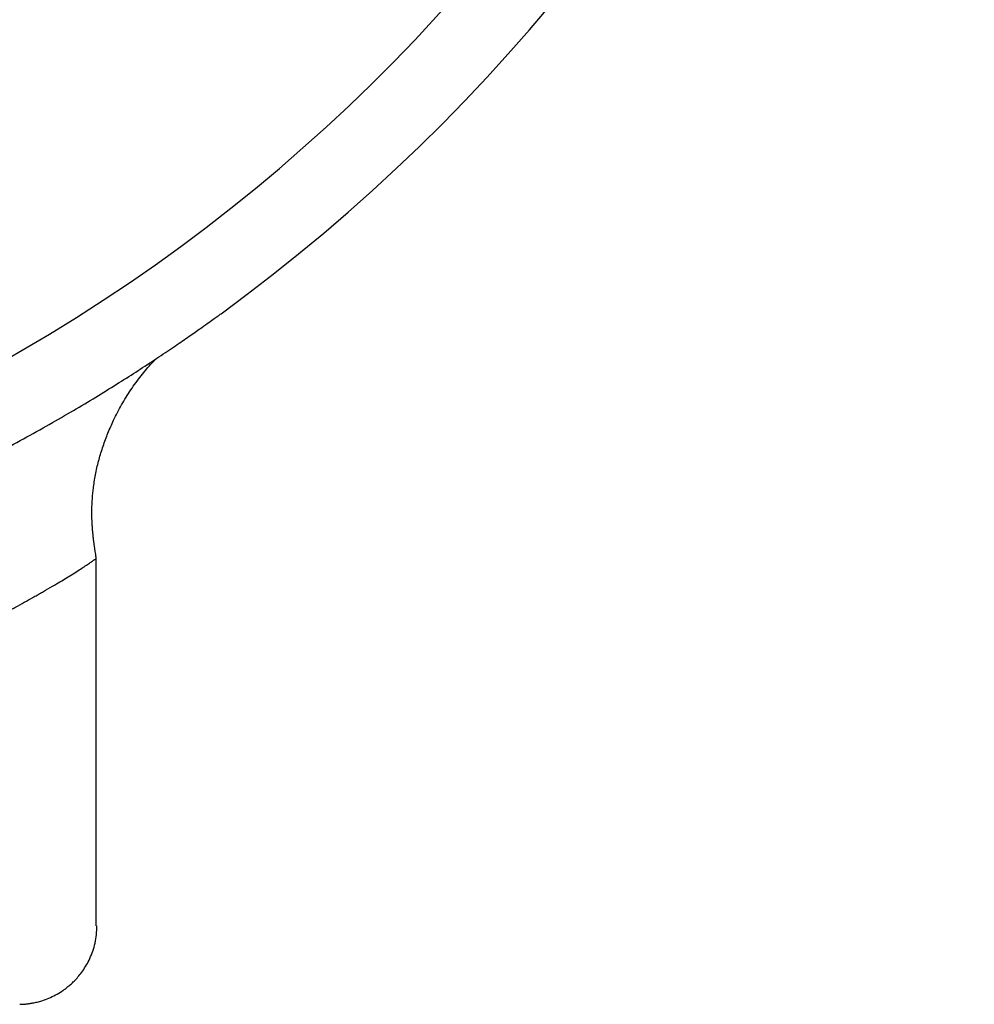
# Model space of a CAD drawing. Header units: millimetres. Extents: x 8 to 767, y 12 to 375.
# Tile 45 of 46: x 702 to 714, y 312 to 325. Entities that reach past the tile are written whole.
import ezdxf

# ---------------------------------------------------------------- set-up
doc = ezdxf.new("R2010")
doc.units = ezdxf.units.MM

msp = doc.modelspace()

# ---------------------------------------------------------------- linework, layer by layer
at = {"color": 7, "linetype": 'Continuous', "lineweight": 30}
msp.add_line((702.76, 313.066), (702.76, 317.828), dxfattribs=at)
for radius, start, end in [(23.753, 306.0925, 73.8587), (22.741, 294.9027, 0.4483)]:
    msp.add_arc((690.384, 340.193), radius, start, end, dxfattribs=at)
for points, knots in [([(700.437, 318.68), (700.574, 318.745), (700.85, 318.875), (701.236, 319.069), (701.603, 319.261), (701.95, 319.45), (702.275, 319.634), (702.579, 319.813), (702.861, 319.984), (703.123, 320.147), (703.373, 320.308), (703.605, 320.461), (703.814, 320.602), (703.989, 320.723), (704.122, 320.817), (704.221, 320.887), (704.291, 320.937), (704.342, 320.974), (704.369, 320.994), (704.381, 321.002), (704.377, 320.999), (704.377, 320.999)], [0, 0, 0, 0, 0.054071, 0.108462, 0.163274, 0.218606, 0.274719, 0.330755, 0.387562, 0.444622, 0.501995, 0.566159, 0.629461, 0.692053, 0.753983, 0.803066, 0.851834, 0.900674, 0.950013, 0.999945, 1, 1, 1, 1]), ([(702.76, 317.828), (702.758, 317.838), (702.755, 317.862), (702.75, 317.896), (702.745, 317.927), (702.742, 317.949), (702.739, 317.966), (702.737, 317.982), (702.733, 318.008), (702.729, 318.044), (702.723, 318.09), (702.718, 318.14), (702.713, 318.191), (702.709, 318.243), (702.706, 318.293), (702.704, 318.337), (702.703, 318.378), (702.703, 318.421), (702.703, 318.476), (702.706, 318.542), (702.71, 318.613), (702.716, 318.683), (702.729, 318.79), (702.752, 318.933), (702.794, 319.11), (702.847, 319.283), (702.91, 319.453), (702.974, 319.598), (703.034, 319.72), (703.088, 319.819), (703.146, 319.916), (703.207, 320.012), (703.271, 320.104), (703.339, 320.194), (703.408, 320.279), (703.466, 320.345), (703.507, 320.389), (703.525, 320.407), (703.531, 320.413)], [0, 0, 0, 0, 0.010782, 0.0256735, 0.0367689, 0.0440551, 0.0492385, 0.0552114, 0.0620247, 0.0767195, 0.0940017, 0.111613, 0.1303415, 0.1489335, 0.1673583, 0.1835754, 0.1963493, 0.2107606, 0.2299171, 0.2550477, 0.2808809, 0.3060982, 0.3306575, 0.3961092, 0.4605254, 0.5249094, 0.5893731, 0.6538354, 0.6941646, 0.7344527, 0.7747825, 0.8150702, 0.8553717, 0.895674, 0.9351932, 0.9724632, 0.9902709, 1, 1, 1, 1]), ([(699.503, 316.154), (699.614, 316.202), (699.835, 316.296), (700.147, 316.432), (700.391, 316.541), (700.574, 316.625), (700.703, 316.686), (700.83, 316.745), (700.957, 316.806), (701.103, 316.878), (701.261, 316.957), (701.424, 317.041), (701.572, 317.119), (701.706, 317.192), (701.827, 317.259), (701.911, 317.306), (701.966, 317.336), (701.994, 317.353), (702.022, 317.369), (702.05, 317.384), (702.077, 317.4), (702.135, 317.433), (702.216, 317.481), (702.313, 317.538), (702.401, 317.592), (702.483, 317.643), (702.557, 317.69), (702.62, 317.731), (702.672, 317.766), (702.712, 317.794), (702.74, 317.813), (702.757, 317.826), (702.759, 317.827), (702.76, 317.828)], [0, 0, 0, 0, 0.055011, 0.109666, 0.163967, 0.189445, 0.214846, 0.240168, 0.266095, 0.293993, 0.334142, 0.372657, 0.409542, 0.444797, 0.478425, 0.510426, 0.519372, 0.528286, 0.537168, 0.546019, 0.554838, 0.563625, 0.604626, 0.640649, 0.676123, 0.717645, 0.758406, 0.798416, 0.84046, 0.881665, 0.922045, 0.961615, 1, 1, 1, 1]), ([(701.768, 312.049), (701.78, 312.049), (701.801, 312.05), (701.829, 312.051), (701.85, 312.053), (701.868, 312.055), (701.885, 312.057), (701.903, 312.06), (701.92, 312.063), (701.952, 312.068), (701.997, 312.078), (702.066, 312.098), (702.146, 312.127), (702.233, 312.168), (702.302, 312.21), (702.355, 312.247), (702.396, 312.279), (702.44, 312.317), (702.488, 312.363), (702.537, 312.419), (702.587, 312.484), (702.635, 312.56), (702.679, 312.645), (702.717, 312.74), (702.746, 312.843), (702.765, 312.953), (702.767, 313.028), (702.768, 313.066)], [0, 0, 0, 0, 0.023181, 0.040764, 0.052794, 0.063462, 0.07437, 0.085521, 0.096917, 0.108503, 0.145876, 0.184704, 0.245493, 0.306472, 0.367209, 0.397402, 0.429285, 0.466236, 0.508299, 0.55539, 0.607352, 0.66394, 0.724801, 0.789467, 0.857359, 0.927792, 1, 1, 1, 1])]:
    msp.add_open_spline(points, degree=3, knots=knots, dxfattribs=at)

doc.saveas('drawing.dxf')
